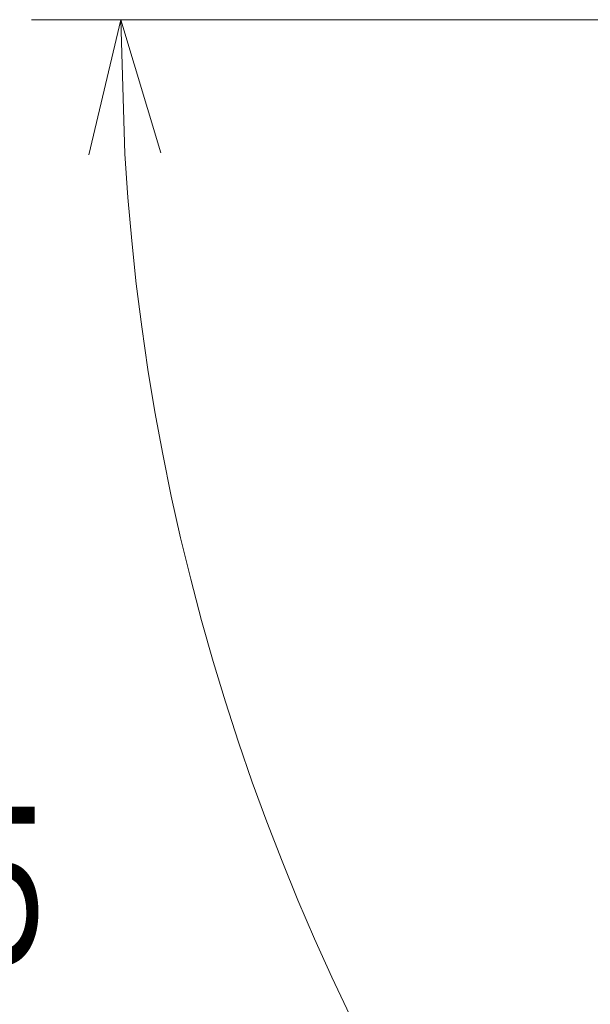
# Model space of a CAD drawing. Header units: millimetres. Extents: x 0 to 1300, y 0 to 891.
# Tile 18 of 146: x 519 to 538, y 245 to 278. Entities that reach past the tile are written whole.
import ezdxf

# ---------------------------------------------------------------- set-up
doc = ezdxf.new("R2010")
doc.units = ezdxf.units.MM
doc.header["$LTSCALE"] = 0.545669
doc.layers.add('NoLayerName_001', color=7, linetype='Continuous')
doc.styles.get("Standard").update_dxf_attribs({"font": 'txt', "bigfont": 'extfont2'})
doc.dimstyles.get("Standard").update_dxf_attribs({"dimtxt": 2.5, "dimasz": 2.5, "dimexe": 1, "dimexo": 1, "dimtad": 1, "dimdec": 3, "dimzin": 0, "dimdsep": 46, "dimtxsty": 'Standard', "dimcen": 2.5, "dimadec": 3, "dimazin": 0, "dimtfac": 0.75, "dimtdec": 3, "dimtmove": 0, "dimatfit": 3, "dimfxl": 1, "dimarcsym": 0})

# ---------------------------------------------------------------- blocks, each defined once
blk = doc.blocks.new('_OPEN30')
at = {"color": 0, "linetype": 'ByBlock', "lineweight": -2}
for p, q in [((-1, 0.267949), (0, 0)), ((0, 0), (-1, -0.267949)), ((0, 0), (-1, 0))]:
    blk.add_line(p, q, dxfattribs=at)
blk = doc.blocks.new('*D121')
at = {"layer": 'Defpoints', "color": 0}
for p in [(544.868, 277.791), (544.968, 277.791), (592.159, 251.88), (592.185, 251.976), (529.907, 245.524)]:
    blk.add_point(p, dxfattribs=at)
at = {"layer": 'NoLayerName_001', "color": 0, "linetype": 'Continuous', "lineweight": 13}
for p, q in [((541.868, 277.791), (519.753, 277.791)), ((591.382, 248.982), (578.565, 201.146))]:
    blk.add_line(p, q, dxfattribs=at)
blk.add_arc((599.102, 277.791), 76.348, 183.37752, 251.62248, dxfattribs=at)
at = {"layer": 'NoLayerName_001', "color": 0, "lineweight": 13, "xscale": 4.5, "yscale": 4.5, "zscale": 4.5}
for p, rotation in [((522.753, 277.791), 91.68876122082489), ((579.341, 204.044), 343.3112387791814)]:
    blk.add_blockref('_OPEN30', p, dxfattribs=dict(at, rotation=rotation))
at = {"layer": 'NoLayerName_001', "color": 0, "lineweight": 13, "insert": (558.915, 223.124), "char_height": 10.5, "attachment_point": 5, "rotation": 323.6796}
blk.add_mtext('\\W0.8000;75%%d', dxfattribs=at)

msp = doc.modelspace()

# ---------------------------------------------------------------- texts
at = {"layer": 'NoLayerName_001', "color": 3, "linetype": 'Continuous', "lineweight": 13, "insert": (516.70297656, 245.60166803), "char_height": 5.9397539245, "attachment_point": 7, "line_spacing_factor": 0.742857}
msp.add_mtext('\\A1;\\W0.6667;５', dxfattribs=at)

# ---------------------------------------------------------------- dimensions: what is measured, and where the dimension line sits
at = {"layer": 'NoLayerName_001', "color": 3, "linetype": 'Continuous', "lineweight": 13}
dim = msp.add_angular_dim_2l(base=(529.90652355, 245.5242928), line1=((592.15887493, 251.87972579), (592.18475683, 251.97631837)), line2=((544.86792751, 277.79050947), (544.96792751, 277.79050947)), text='\\W0.8000;<>', dimstyle='Standard', override={"dimtxt": 10.5, "dimasz": 4.5, "dimexe": 3, "dimexo": 3, "dimgap": 3, "dimblk": 'OPEN30', "dimclrd": 0, "dimclre": 0, "dimclrt": 0, "dimazin": 2, "dimtp": 0, "dimtm": 0, "dimlwd": 13, "dimlwe": 13}, dxfattribs=at)
dim.commit()
dim.dimension.update_dxf_attribs({"geometry": '*D121', "text_midpoint": (553.88054598, 216.27525981), "dimtype": 162})

doc.saveas('drawing.dxf')
